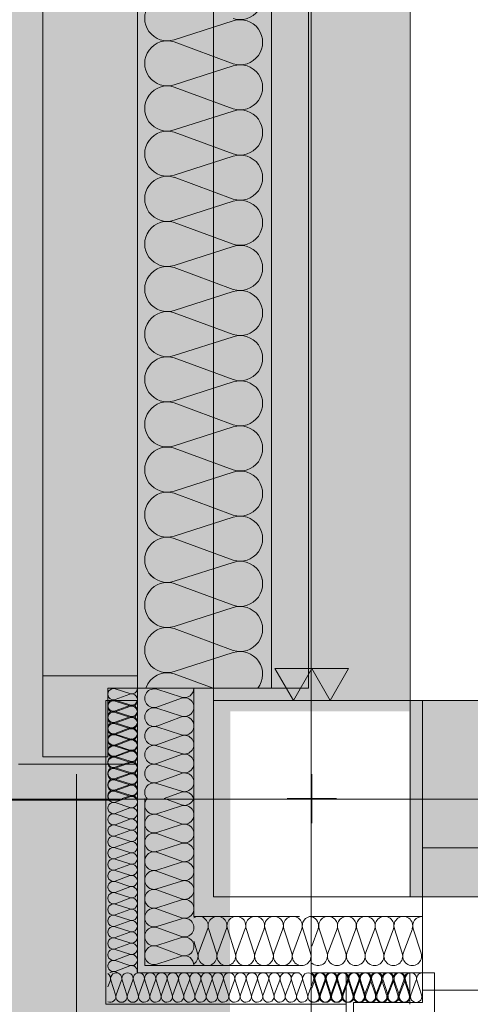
# Model space of a CAD drawing. Extents: x -620 to 300, y 62 to 1112.
# Tile 8 of 95: x -467 to -449, y 376 to 416. Entities that reach past the tile are written whole.
import ezdxf
from ezdxf.lldxf.tags import DXFTag

# ---------------------------------------------------------------- set-up
doc = ezdxf.new("R2010")
doc.units = 0
doc.layers.get('0').update_dxf_attribs({"lineweight": 13})
for name, color, linetype, lineweight, true_color in [('30 -33 Aussenwände- 3 Aussenstützen', 7, 'Continuous', 50, 0x0000dd), ('30 -33 Aussenwände- 7 Fassade_ Elemente', 7, 'Continuous', 9, 0x00aacc), ('30 -35 Decken- 1 Konstruktion-Träger- Stahlbeton', 7, 'grob-A06G9S5M8I', 13, 0x33aa00), ('70 -72 Beschriftung- 1 Beschriftung allgemein', 7, 'Continuous', 9, 0xff6633), ('70 -72 Beschriftung- 2 Beschriftung Bauteile', 7, 'Continuous', 9, 0x9999ff), ('iwb_Layout BA_Markierung', 7, 'Continuous', 9, 0xbadcdc), ('iwb_Schraffur_Unterzug', 7, 'Continuous', 5, 0xffffcc)]:
    doc.layers.add(name, color=color, linetype=linetype, lineweight=lineweight, true_color=true_color)
doc.layers.add('60- 61 allgemeine Ausstattung- 4 Terrassen', color=7, linetype='Continuous', lineweight=9)
doc.layers.add('70 -71 Achsen- 1 Gebäudeachsen', color=7, linetype='STRICHPUNKT2-A06G9S5N8I', lineweight=18)
tags = doc.linetypes.add('grob-A06G9S5M8I', pattern=[14, 3, -8, 3]).pattern_tags.tags
tags[8:9] = [DXFTag(74, 4), DXFTag(75, 0), DXFTag(340, '0'), DXFTag(46, 0.0), DXFTag(50, 0.0), DXFTag(44, 0.0), DXFTag(45, 0.0)]
tags[6:7] = [DXFTag(74, 4), DXFTag(75, 0), DXFTag(340, '0'), DXFTag(46, 0.0), DXFTag(50, 0.0), DXFTag(44, 0.0), DXFTag(45, 0.0)]
tags[4:5] = [DXFTag(74, 4), DXFTag(75, 0), DXFTag(340, '0'), DXFTag(46, 0.0), DXFTag(50, 0.0), DXFTag(44, 0.0), DXFTag(45, 0.0)]
tags = doc.linetypes.add('STRICHPUNKT2-A06G9S5N8I', pattern=[12.7, 6.35, -3.175, 0, -3.175]).pattern_tags.tags
tags[10:11] = [DXFTag(74, 4), DXFTag(75, 0), DXFTag(340, '0'), DXFTag(46, 0.0), DXFTag(50, 0.0), DXFTag(44, 0.0), DXFTag(45, 0.0)]
tags[8:9] = [DXFTag(74, 4), DXFTag(75, 0), DXFTag(340, '0'), DXFTag(46, 0.0), DXFTag(50, 0.0), DXFTag(44, 0.0), DXFTag(45, 0.0)]
tags[6:7] = [DXFTag(74, 4), DXFTag(75, 0), DXFTag(340, '0'), DXFTag(46, 0.0), DXFTag(50, 0.0), DXFTag(44, 0.0), DXFTag(45, 0.0)]
tags[4:5] = [DXFTag(74, 4), DXFTag(75, 0), DXFTag(340, '0'), DXFTag(46, 0.0), DXFTag(50, 0.0), DXFTag(44, 0.0), DXFTag(45, 0.0)]

# ---------------------------------------------------------------- blocks, each defined once
blk = doc.blocks.new('Polygon-A06G9S5E8I')
at = {"color": 0, "linetype": 'ByBlock', "lineweight": -2, "ltscale": 0.13}
blk.add_solid([(-458.92, 86.609), (-538.631, 86.396), (-458.753, 1083.814), (-538.631, 1083.814)], dxfattribs=at)
blk = doc.blocks.new('Referenz-A06G9S5P8I')
at = {"layer": '30 -33 Aussenwände- 3 Aussenstützen', "color": 0, "linetype": 'Continuous', "lineweight": -2, "ltscale": 0.13}
for p, q in [((-459.549, 388.474), (-459.549, 380.474)), ((-451.549, 388.474), (-459.549, 388.474)), ((-451.549, 380.474), (-451.549, 388.474)), ((-459.549, 380.474), (-451.549, 380.474))]:
    blk.add_line(p, q, dxfattribs=at)
at = {"layer": '30 -33 Aussenwände- 3 Aussenstützen', "color": 0, "lineweight": -2}
for p, q in [((-455.549, 385.474), (-455.549, 383.474)), ((-456.549, 384.474), (-454.549, 384.474))]:
    blk.add_line(p, q, dxfattribs=at)
at = {"layer": '30 -33 Aussenwände- 7 Fassade_ Elemente', "color": 0, "linetype": 'Continuous', "lineweight": -2, "ltscale": 0.13}
for p, q in [((-462.649, 384.474), (-462.649, 549.474)), ((-457.189, 544.974), (-457.189, 388.974)), ((-455.689, 388.974), (-455.689, 544.974)), ((-466.489, 389.474), (-466.489, 544.474)), ((-462.649, 544.474), (-462.649, 389.474)), ((-461.149, 415.39), (-458.749, 416.161)), ((-458.749, 414.413), (-461.149, 415.3)), ((-461.149, 413.552), (-458.749, 414.323)), ((-458.749, 412.574), (-461.149, 413.462)), ((-461.149, 411.713), (-458.749, 412.484)), ((-458.749, 410.736), (-461.149, 411.623)), ((-461.149, 409.875), (-458.749, 410.646)), ((-458.749, 408.897), (-461.149, 409.785)), ((-461.149, 408.036), (-458.749, 408.807)), ((-458.749, 407.059), (-461.149, 407.946)), ((-461.149, 406.197), (-458.749, 406.969)), ((-458.749, 405.22), (-461.149, 406.107)), ((-461.149, 404.359), (-458.749, 405.13)), ((-458.749, 403.382), (-461.149, 404.269)), ((-461.149, 402.52), (-458.749, 403.292)), ((-458.749, 401.543), (-461.149, 402.43)), ((-461.149, 400.682), (-458.749, 401.453)), ((-458.749, 399.705), (-461.149, 400.592)), ((-461.149, 398.843), (-458.749, 399.615)), ((-458.749, 397.866), (-461.149, 398.753)), ((-461.149, 397.005), (-458.749, 397.776)), ((-458.749, 396.028), (-461.149, 396.915)), ((-461.149, 395.166), (-458.749, 395.938)), ((-458.749, 394.189), (-461.149, 395.076)), ((-461.149, 393.328), (-458.749, 394.099)), ((-458.749, 392.351), (-461.149, 393.238)), ((-461.149, 391.489), (-458.749, 392.261)), ((-458.749, 390.512), (-461.149, 391.399)), ((-461.149, 389.651), (-458.749, 390.422)), ((-461.149, 389.561), (-459.563, 388.974)), ((-466.489, 386.174), (-466.489, 389.474)), ((-462.649, 389.474), (-466.489, 389.474)), ((-462.649, 389.474), (-462.649, 388.974)), ((-463.849, 388.974), (-463.849, 386.174)), ((-462.649, 388.974), (-463.849, 388.974)), ((-462.949, 388.752), (-463.55, 388.945)), ((-463.549, 388.508), (-462.949, 388.73)), ((-462.649, 385.874), (-462.649, 388.974)), ((-462.649, 388.974), (-460.349, 388.974)), ((-462.649, 384.474), (-462.649, 388.974)), ((-462.649, 388.974), (-455.689, 388.974)), ((-460.849, 388.605), (-461.849, 388.926)), ((-457.189, 388.974), (-460.349, 388.974)), ((-460.349, 388.974), (-460.349, 384.474)), ((-463.929, 376.094), (-463.929, 388.474)), ((-463.929, 388.474), (-462.649, 388.474)), ((-463.929, 388.474), (-462.649, 388.474)), ((-462.949, 388.293), (-463.549, 388.485)), ((-462.949, 388.252), (-463.549, 388.445)), ((-461.849, 388.197), (-460.849, 388.567)), ((-451.049, 377.374), (-451.049, 388.474)), ((-451.049, 388.474), (-448.649, 388.474)), ((-451.049, 388.474), (-295.049, 388.474)), ((-451.049, 382.474), (-451.049, 388.474)), ((-463.549, 388.048), (-462.949, 388.27)), ((-463.549, 388.008), (-462.949, 388.23)), ((-462.949, 387.833), (-463.549, 388.025)), ((-462.949, 387.793), (-463.549, 387.986)), ((-460.849, 387.838), (-461.849, 388.16)), ((-463.549, 387.588), (-462.949, 387.811)), ((-463.549, 387.548), (-462.949, 387.77)), ((-462.949, 387.333), (-463.549, 387.526)), ((-462.948, 387.373), (-463.548, 387.566)), ((-461.849, 387.431), (-460.849, 387.801)), ((-463.549, 387.089), (-462.949, 387.311)), ((-463.548, 387.129), (-462.948, 387.351)), ((-462.948, 386.914), (-463.548, 387.106)), ((-460.849, 387.072), (-461.849, 387.394)), ((-462.949, 386.873), (-463.549, 387.066)), ((-463.549, 386.629), (-462.949, 386.851)), ((-463.548, 386.669), (-462.948, 386.891)), ((-461.849, 386.665), (-460.849, 387.035)), ((-462.949, 386.414), (-463.549, 386.607)), ((-463.549, 386.17), (-462.949, 386.391)), ((-462.948, 386.454), (-463.548, 386.647)), ((-463.547, 386.209), (-462.948, 386.432)), ((-460.849, 386.306), (-461.849, 386.628)), ((-463.849, 386.174), (-466.489, 386.174)), ((-462.949, 385.954), (-463.549, 386.147)), ((-463.549, 385.71), (-462.949, 385.932)), ((-462.947, 385.995), (-463.547, 386.187)), ((-463.547, 385.75), (-462.947, 385.972)), ((-461.849, 385.899), (-460.849, 386.269)), ((-467.489, 385.874), (-462.649, 385.874)), ((-462.949, 385.495), (-463.549, 385.687)), ((-462.947, 385.535), (-463.547, 385.727)), ((-463.547, 385.29), (-462.947, 385.512)), ((-460.849, 385.54), (-461.849, 385.862)), ((-461.849, 385.133), (-460.849, 385.503)), ((-463.549, 385.25), (-462.949, 385.472)), ((-462.949, 385.035), (-463.549, 385.228)), ((-462.947, 385.075), (-463.547, 385.268)), ((-460.849, 384.774), (-461.849, 385.096)), ((-455.549, 385.474), (-455.549, 383.474)), ((-463.549, 384.791), (-462.949, 385.012)), ((-462.949, 384.575), (-463.549, 384.768)), ((-463.546, 384.83), (-462.947, 385.053)), ((-462.946, 384.616), (-463.546, 384.808)), ((-460.849, 384.737), (-461.56, 384.474)), ((-463.549, 384.331), (-462.949, 384.553)), ((-462.949, 384.116), (-463.549, 384.309)), ((-462.946, 384.593), (-463.268, 384.474)), ((-462.649, 377.379), (-462.649, 384.474)), ((-462.349, 377.679), (-462.349, 384.474)), ((-460.849, 384.217), (-461.545, 384.474)), ((-460.349, 379.677), (-460.349, 384.474)), ((-456.549, 384.474), (-454.549, 384.474)), ((-463.549, 383.871), (-462.949, 384.093)), ((-460.849, 384.179), (-461.849, 383.858)), ((-462.949, 383.656), (-463.549, 383.849)), ((-463.549, 383.412), (-462.949, 383.634)), ((-461.849, 383.821), (-460.849, 383.451)), ((-462.949, 383.196), (-463.549, 383.389)), ((-463.549, 382.952), (-462.949, 383.174)), ((-460.849, 383.413), (-461.849, 383.092)), ((-462.949, 382.737), (-463.549, 382.93)), ((-463.549, 382.493), (-462.949, 382.714)), ((-461.849, 383.055), (-460.849, 382.685)), ((-462.949, 382.277), (-463.549, 382.47)), ((-460.849, 382.647), (-461.849, 382.326)), ((-461.849, 382.288), (-460.849, 381.919)), ((-448.649, 382.474), (-451.049, 382.474)), ((-451.049, 382.474), (-451.049, 376.674)), ((-463.549, 382.033), (-462.949, 382.255)), ((-462.949, 381.818), (-463.549, 382.01)), ((-460.849, 381.881), (-461.849, 381.56)), ((-463.549, 381.573), (-462.949, 381.795)), ((-462.949, 381.358), (-463.549, 381.551)), ((-461.849, 381.522), (-460.849, 381.153)), ((-463.549, 381.114), (-462.949, 381.335)), ((-462.949, 380.898), (-463.549, 381.091)), ((-460.849, 381.115), (-461.849, 380.794)), ((-463.549, 380.654), (-462.949, 380.876)), ((-461.849, 380.756), (-460.849, 380.387)), ((-462.949, 380.439), (-463.549, 380.631)), ((-463.549, 380.194), (-462.949, 380.416)), ((-460.849, 380.349), (-461.849, 380.028)), ((-462.949, 379.979), (-463.549, 380.172)), ((-463.549, 379.735), (-462.949, 379.957)), ((-461.849, 379.99), (-460.849, 379.621)), ((-462.949, 379.519), (-463.549, 379.712)), ((-463.549, 379.275), (-462.949, 379.497)), ((-460.849, 379.583), (-461.849, 379.262)), ((-456.049, 379.674), (-460.349, 379.677)), ((-451.049, 379.674), (-455.549, 379.674)), ((-451.049, 377.374), (-451.049, 379.674)), ((-462.949, 379.06), (-463.549, 379.253)), ((-461.849, 379.224), (-460.849, 378.855)), ((-460.157, 378.177), (-459.786, 379.177)), ((-459.749, 379.177), (-459.428, 378.177)), ((-459.391, 378.177), (-459.02, 379.176)), ((-458.983, 379.176), (-458.662, 378.176)), ((-458.625, 378.176), (-458.254, 379.176)), ((-458.217, 379.176), (-457.896, 378.176)), ((-457.859, 378.176), (-457.488, 379.175)), ((-457.451, 379.175), (-457.13, 378.175)), ((-457.092, 378.175), (-456.722, 379.175)), ((-456.685, 379.175), (-456.364, 378.174)), ((-456.326, 378.174), (-455.956, 379.174)), ((-455.918, 379.174), (-455.598, 378.174)), ((-455.287, 379.174), (-455.549, 378.464)), ((-455.249, 379.174), (-454.928, 378.174)), ((-454.89, 378.174), (-454.521, 379.174)), ((-454.483, 379.174), (-454.162, 378.174)), ((-454.124, 378.174), (-453.755, 379.174)), ((-453.717, 379.174), (-453.396, 378.174)), ((-453.358, 378.174), (-452.988, 379.174)), ((-452.951, 379.174), (-452.63, 378.174)), ((-452.592, 378.174), (-452.222, 379.174)), ((-452.185, 379.174), (-451.864, 378.174)), ((-451.826, 378.174), (-451.456, 379.174)), ((-451.419, 379.174), (-451.097, 378.174)), ((-463.549, 378.815), (-462.949, 379.037)), ((-462.949, 378.6), (-463.549, 378.793)), ((-460.849, 378.817), (-461.849, 378.496)), ((-460.35, 378.664), (-460.194, 378.177)), ((-463.549, 378.356), (-462.949, 378.578)), ((-462.949, 378.14), (-463.549, 378.333)), ((-461.849, 378.458), (-460.849, 378.089)), ((-463.549, 377.896), (-462.949, 378.118)), ((-462.949, 377.681), (-463.549, 377.874)), ((-460.849, 378.051), (-461.849, 377.73)), ((-463.549, 377.437), (-462.949, 377.658)), ((-456.051, 377.674), (-462.349, 377.679)), ((-463.747, 377.077), (-463.849, 376.802)), ((-463.725, 377.077), (-463.532, 376.477)), ((-463.425, 377.374), (-463.549, 377.414)), ((-463.509, 376.477), (-463.288, 377.077)), ((-463.265, 377.077), (-463.072, 376.477)), ((-463.05, 376.477), (-462.828, 377.077)), ((-462.805, 377.077), (-462.613, 376.477)), ((-456.051, 377.374), (-462.649, 377.379)), ((-462.59, 376.477), (-462.368, 377.077)), ((-462.346, 377.077), (-462.153, 376.477)), ((-462.131, 376.477), (-461.909, 377.077)), ((-461.886, 377.077), (-461.693, 376.477)), ((-461.671, 376.477), (-461.449, 377.077)), ((-461.427, 377.077), (-461.234, 376.477)), ((-461.211, 376.477), (-460.989, 377.077)), ((-460.967, 377.077), (-460.774, 376.477)), ((-460.752, 376.477), (-460.53, 377.077)), ((-460.507, 377.077), (-460.314, 376.477)), ((-460.292, 376.477), (-460.07, 377.077)), ((-460.048, 377.077), (-459.855, 376.477)), ((-459.832, 376.477), (-459.611, 377.077)), ((-459.588, 377.077), (-459.395, 376.477)), ((-459.373, 376.477), (-459.151, 377.077)), ((-459.128, 377.077), (-458.936, 376.477)), ((-458.913, 376.477), (-458.691, 377.077)), ((-458.669, 377.077), (-458.476, 376.477)), ((-458.453, 376.477), (-458.232, 377.077)), ((-458.209, 377.077), (-458.016, 376.477)), ((-457.994, 376.477), (-457.772, 377.077)), ((-457.75, 377.077), (-457.557, 376.477)), ((-457.534, 376.477), (-457.312, 377.077)), ((-457.29, 377.077), (-457.097, 376.477)), ((-457.075, 376.477), (-456.853, 377.077)), ((-456.83, 377.077), (-456.637, 376.477)), ((-456.615, 376.477), (-456.393, 377.077)), ((-456.371, 377.077), (-456.178, 376.477)), ((-456.155, 376.477), (-455.934, 377.077)), ((-455.911, 377.077), (-455.718, 376.477)), ((-455.696, 376.477), (-455.474, 377.077)), ((-455.43, 377.077), (-455.55, 376.755)), ((-455.549, 377.374), (-451.049, 377.374)), ((-455.451, 377.077), (-455.259, 376.477)), ((-455.408, 377.077), (-455.215, 376.477)), ((-455.236, 376.477), (-455.014, 377.077)), ((-455.193, 376.477), (-454.971, 377.077)), ((-454.992, 377.077), (-454.799, 376.477)), ((-454.948, 377.077), (-454.756, 376.477)), ((-454.776, 376.477), (-454.555, 377.077)), ((-454.733, 376.477), (-454.511, 377.077)), ((-454.532, 377.077), (-454.339, 376.477)), ((-454.489, 377.076), (-454.296, 376.476)), ((-454.317, 376.477), (-454.095, 377.077)), ((-454.274, 376.476), (-454.051, 377.076)), ((-454.149, 372.534), (-454.149, 377.374)), ((-454.149, 377.374), (-451.049, 377.374)), ((-454.072, 377.077), (-453.88, 376.477)), ((-454.029, 377.076), (-453.837, 376.476)), ((-453.857, 376.477), (-453.635, 377.077)), ((-453.814, 376.476), (-453.592, 377.076)), ((-453.613, 377.077), (-453.42, 376.477)), ((-453.569, 377.076), (-453.377, 376.476)), ((-453.398, 376.477), (-453.176, 377.077)), ((-453.354, 376.476), (-453.132, 377.075)), ((-453.153, 377.077), (-452.96, 376.477)), ((-453.11, 377.075), (-452.917, 376.475)), ((-452.938, 376.477), (-452.716, 377.077)), ((-452.895, 376.475), (-452.673, 377.075)), ((-452.694, 377.077), (-452.501, 376.477)), ((-452.65, 377.075), (-452.458, 376.475)), ((-452.478, 376.477), (-452.256, 377.077)), ((-452.435, 376.475), (-452.213, 377.075)), ((-452.234, 377.077), (-452.041, 376.477)), ((-452.19, 377.075), (-451.998, 376.475)), ((-452.019, 376.477), (-451.797, 377.077)), ((-451.976, 376.475), (-451.753, 377.074)), ((-451.774, 377.077), (-451.581, 376.477)), ((-451.731, 377.074), (-451.538, 376.474)), ((-451.553, 377.377), (-451.553, 376.097)), ((-451.516, 376.474), (-451.294, 377.074)), ((-451.271, 377.074), (-451.079, 376.474)), ((-451.049, 377.374), (-451.049, 376.174)), ((-450.549, 377.374), (-451.049, 377.374)), ((-450.549, 373.534), (-450.549, 377.374)), ((-451.049, 376.674), (-447.749, 376.674)), ((-454.149, 376.094), (-463.929, 376.094)), ((-451.049, 376.174), (-453.849, 376.174)), ((-453.849, 376.174), (-453.849, 373.534))]:
    blk.add_line(p, q, dxfattribs=at)
for centre, major_axis, end_param in [((-458.467, 417.126), (-0.282, -0.874), 3.765224), ((-461.431, 416.264), (0.282, 0.874), 3.764652), ((-458.467, 415.287), (-0.282, -0.874), 3.765224), ((-461.431, 414.426), (0.282, 0.874), 3.764652), ((-458.467, 413.449), (-0.282, -0.874), 3.765224), ((-461.431, 412.587), (0.282, 0.874), 3.764652), ((-458.467, 411.61), (-0.282, -0.874), 3.765224), ((-461.431, 410.749), (0.282, 0.874), 3.764652), ((-458.467, 409.772), (-0.282, -0.874), 3.765224), ((-461.431, 408.91), (0.282, 0.874), 3.764652), ((-458.467, 407.933), (-0.282, -0.874), 3.765224), ((-461.431, 407.072), (0.282, 0.874), 3.764652), ((-458.467, 406.095), (-0.282, -0.874), 3.765224), ((-461.431, 405.233), (0.282, 0.874), 3.764652), ((-458.467, 404.256), (-0.282, -0.874), 3.765224), ((-461.431, 403.395), (0.282, 0.874), 3.764652), ((-458.467, 402.417), (-0.282, -0.874), 3.765224), ((-461.431, 401.556), (0.282, 0.874), 3.764652), ((-458.467, 400.579), (-0.282, -0.874), 3.765224), ((-461.431, 399.718), (0.282, 0.874), 3.764652), ((-458.467, 398.74), (-0.282, -0.874), 3.765224), ((-461.431, 397.879), (0.282, 0.874), 3.764652), ((-458.467, 396.902), (-0.282, -0.874), 3.765224), ((-461.431, 396.041), (0.282, 0.874), 3.764652), ((-458.467, 395.063), (-0.282, -0.874), 3.765224), ((-461.431, 394.202), (0.282, 0.874), 3.764652), ((-461.431, 394.202), (0.282, 0.874), 1.254884), ((-461.431, 394.202), (-0.744, 0.539), 1.254884), ((-458.467, 393.225), (-0.282, -0.874), 3.765224), ((-458.467, 393.225), (0.744, 0.539), 1.255075), ((-461.431, 394.202), (-0.744, -0.539), 1.254884), ((-458.467, 393.225), (0.744, -0.539), 1.255075), ((-461.431, 392.364), (0.282, 0.874), 3.764652), ((-461.431, 392.364), (0.282, 0.874), 1.254884), ((-461.431, 392.364), (-0.744, 0.539), 1.254884), ((-458.467, 393.225), (-0.282, -0.874), 1.255075), ((-458.467, 391.386), (0.744, 0.539), 1.255075), ((-458.467, 391.386), (-0.282, -0.874), 3.765224), ((-458.467, 391.386), (0.744, -0.539), 1.255075), ((-461.431, 392.364), (-0.744, -0.539), 1.254884), ((-461.431, 390.525), (0.282, 0.874), 1.254884), ((-461.431, 390.525), (-0.744, 0.539), 1.254884), ((-458.467, 391.386), (-0.282, -0.874), 1.255075), ((-458.467, 389.548), (0.717, -0.574), 2.557098), ((-461.431, 390.525), (-0.744, -0.539), 1.254884), ((-461.431, 388.686), (0.282, 0.874), 1.563745), ((-463.62, 388.726), (0.07, 0.219), 3.765224), ((-462.879, 388.971), (-0.07, -0.219), 1.896254), ((-462.879, 388.511), (-0.07, -0.219), 3.764652), ((-461.967, 388.562), (0.117, 0.364), 3.765224), ((-460.732, 388.969), (-0.117, -0.364), 1.896254), ((-463.619, 388.266), (0.07, 0.219), 3.765224), ((-463.62, 388.227), (0.07, 0.219), 3.765224), ((-462.879, 388.471), (-0.07, -0.219), 1.896254), ((-462.878, 388.052), (-0.07, -0.219), 3.764652), ((-460.732, 388.203), (-0.117, -0.364), 3.764652), ((-463.62, 387.767), (0.07, 0.219), 3.765224), ((-463.619, 387.807), (0.07, 0.219), 3.765224), ((-462.879, 388.011), (-0.07, -0.219), 3.764652), ((-461.967, 387.796), (0.117, 0.364), 3.765224), ((-463.62, 387.307), (0.07, 0.219), 3.765224), ((-463.619, 387.347), (0.07, 0.219), 3.765224), ((-462.878, 387.592), (-0.07, -0.219), 3.764652), ((-462.879, 387.552), (-0.07, -0.219), 3.764652), ((-460.732, 387.437), (-0.117, -0.364), 3.764652), ((-463.62, 386.848), (0.07, 0.219), 3.765224), ((-463.618, 386.888), (0.07, 0.219), 3.765224), ((-462.879, 387.092), (-0.07, -0.219), 3.764652), ((-462.878, 387.132), (-0.07, -0.219), 3.764652), ((-461.967, 387.03), (0.117, 0.364), 3.765224), ((-460.732, 386.671), (-0.117, -0.364), 3.764652), ((-460.732, 386.671), (0.31, 0.225), 1.254884), ((-462.879, 386.632), (-0.07, -0.219), 3.764652), ((-462.877, 386.673), (-0.07, -0.219), 3.764652), ((-460.732, 386.671), (0.31, -0.225), 1.254884), ((-463.62, 386.388), (0.07, 0.219), 3.765224), ((-463.618, 386.428), (0.07, 0.219), 3.765224), ((-462.879, 386.173), (-0.07, -0.219), 3.764652), ((-462.877, 386.213), (-0.07, -0.219), 3.764652), ((-461.967, 386.263), (0.117, 0.364), 3.765224), ((-461.967, 386.263), (-0.31, 0.225), 1.255075), ((-461.967, 386.263), (0.117, 0.364), 1.255075), ((-460.732, 386.671), (-0.117, -0.364), 1.254884), ((-460.732, 385.905), (-0.117, -0.364), 3.764652), ((-460.732, 385.905), (0.31, 0.225), 1.254884), ((-463.62, 385.928), (0.07, 0.219), 3.765224), ((-463.618, 385.968), (0.07, 0.219), 3.765224), ((-462.879, 385.713), (-0.07, -0.219), 3.764652), ((-462.877, 385.754), (-0.07, -0.219), 3.764652), ((-462.877, 385.754), (0.186, 0.135), 1.254884), ((-462.877, 385.754), (0.186, -0.135), 1.254884), ((-461.967, 385.497), (0.117, 0.364), 3.765224), ((-461.967, 386.263), (-0.31, -0.225), 1.255075), ((-461.967, 385.497), (0.117, 0.364), 1.255075), ((-460.732, 385.905), (0.31, -0.225), 1.254884), ((-463.62, 385.469), (0.07, 0.219), 3.765224), ((-463.617, 385.509), (0.07, 0.219), 3.765224), ((-463.617, 385.509), (-0.186, 0.135), 1.255075), ((-463.617, 385.509), (0.07, 0.219), 1.255075), ((-462.879, 385.254), (-0.07, -0.219), 3.764652), ((-462.877, 385.754), (-0.07, -0.219), 1.254884), ((-462.876, 385.294), (-0.07, -0.219), 3.764652), ((-462.876, 385.294), (0.186, 0.135), 1.254884), ((-461.967, 385.497), (-0.31, 0.225), 1.255075), ((-460.732, 385.905), (-0.117, -0.364), 1.254884), ((-460.732, 385.139), (0.31, 0.225), 1.254884), ((-463.62, 385.009), (0.07, 0.219), 3.765224), ((-463.617, 385.049), (0.07, 0.219), 3.765224), ((-463.617, 385.049), (-0.186, 0.135), 1.255075), ((-463.617, 385.509), (-0.186, -0.135), 1.255075), ((-463.617, 385.049), (0.07, 0.219), 1.255075), ((-462.876, 385.294), (-0.07, -0.219), 1.254884), ((-462.876, 384.834), (0.186, 0.135), 1.254884), ((-462.876, 385.294), (0.186, -0.135), 1.254884), ((-461.967, 384.731), (0.117, 0.364), 2.619647), ((-461.967, 385.497), (-0.31, -0.225), 1.255075), ((-460.732, 385.139), (0.31, -0.225), 1.254884), ((-463.62, 384.55), (0.07, 0.219), 3.765224), ((-463.617, 384.589), (0.07, 0.219), 2.411197), ((-463.617, 385.049), (-0.186, -0.135), 1.255075), ((-462.879, 384.794), (-0.07, -0.219), 3.764652), ((-462.876, 384.834), (-0.07, -0.219), 1.254884), ((-462.876, 384.834), (0.186, -0.135), 1.254884), ((-460.732, 385.139), (-0.117, -0.364), 1.254884), ((-460.732, 384.373), (0.369, 0.102), 1.613483), ((-463.62, 384.09), (0.07, 0.219), 3.765224), ((-462.879, 384.334), (-0.07, -0.219), 3.764652), ((-462.876, 384.375), (0.207, 0.1), 1.434048), ((-461.967, 384.222), (-0.288, 0.252), 2.600578), ((-460.732, 384.581), (-0.117, -0.364), 1.598679), ((-463.62, 383.63), (0.07, 0.219), 3.765224), ((-462.879, 383.875), (-0.07, -0.219), 3.764652), ((-460.732, 383.815), (0.31, 0.225), 1.254884), ((-460.732, 383.815), (0.31, -0.225), 1.254884), ((-462.879, 383.415), (-0.07, -0.219), 3.764652), ((-461.967, 383.456), (0.117, 0.364), 3.765224), ((-461.967, 383.456), (-0.31, 0.225), 1.255075), ((-461.967, 383.456), (0.117, 0.364), 1.255075), ((-460.732, 383.815), (-0.117, -0.364), 1.254884), ((-463.62, 383.171), (0.07, 0.219), 3.765224), ((-462.879, 382.955), (-0.07, -0.219), 3.764652), ((-461.967, 382.69), (0.117, 0.364), 3.765224), ((-461.967, 383.456), (-0.31, -0.225), 1.255075), ((-461.967, 382.69), (0.117, 0.364), 1.255075), ((-460.732, 383.049), (-0.117, -0.364), 3.764652), ((-460.732, 383.049), (0.31, 0.225), 1.254884), ((-460.732, 383.049), (0.31, -0.225), 1.254884), ((-463.62, 382.711), (0.07, 0.219), 3.765224), ((-462.879, 382.496), (-0.07, -0.219), 3.764652), ((-461.967, 382.69), (-0.31, 0.225), 1.255075), ((-460.732, 383.049), (-0.117, -0.364), 1.254884), ((-460.732, 382.283), (-0.117, -0.364), 3.764652), ((-460.732, 382.283), (0.31, 0.225), 1.254884), ((-463.62, 382.251), (0.07, 0.219), 3.765224), ((-462.879, 382.036), (-0.07, -0.219), 3.764652), ((-461.967, 381.924), (0.117, 0.364), 3.765224), ((-461.967, 382.69), (-0.31, -0.225), 1.255075), ((-460.732, 382.283), (0.31, -0.225), 1.254884), ((-463.62, 381.792), (0.07, 0.219), 3.765224), ((-460.732, 382.283), (-0.117, -0.364), 1.254884), ((-460.732, 381.517), (-0.117, -0.364), 3.764652), ((-463.62, 381.332), (0.07, 0.219), 3.765224), ((-462.879, 381.576), (-0.07, -0.219), 3.764652), ((-461.967, 381.158), (0.117, 0.364), 3.765224), ((-463.62, 380.873), (0.07, 0.219), 3.765224), ((-462.879, 381.117), (-0.07, -0.219), 3.764652), ((-460.732, 380.751), (-0.117, -0.364), 3.764652), ((-462.879, 380.657), (-0.07, -0.219), 3.764652), ((-461.967, 380.392), (0.117, 0.364), 3.765224), ((-463.62, 380.413), (0.07, 0.219), 3.765224), ((-462.879, 380.198), (-0.07, -0.219), 3.764652), ((-460.732, 379.985), (-0.117, -0.364), 3.764652), ((-463.62, 379.953), (0.07, 0.219), 3.765224), ((-462.879, 379.738), (-0.07, -0.219), 3.764652), ((-461.967, 379.626), (0.117, 0.364), 3.765224), ((-463.62, 379.494), (0.07, 0.219), 3.765224), ((-462.879, 379.278), (-0.07, -0.219), 3.764652), ((-460.732, 379.219), (-0.117, -0.364), 3.764652), ((-460.15, 379.295), (0.364, -0.118), 2.429518), ((-459.384, 379.294), (-0.224, 0.31), 1.254884), ((-459.384, 379.294), (0.225, 0.31), 1.254884), ((-459.384, 379.294), (0.364, -0.118), 1.254884), ((-458.618, 379.293), (0.364, -0.118), 3.764652), ((-458.618, 379.293), (-0.224, 0.31), 1.254884), ((-458.618, 379.293), (0.225, 0.31), 1.254884), ((-458.618, 379.293), (0.364, -0.118), 1.254884), ((-457.852, 379.293), (0.364, -0.118), 3.764652), ((-457.852, 379.293), (-0.224, 0.31), 1.254884), ((-457.852, 379.293), (0.225, 0.31), 1.254884), ((-457.852, 379.293), (0.364, -0.118), 1.254884), ((-457.086, 379.292), (0.364, -0.118), 3.764652), ((-456.32, 379.292), (0.364, -0.118), 3.764652), ((-455.554, 379.291), (0.006, 0.383), 1.896254), ((-455.651, 379.291), (0.364, -0.117), 1.613483), ((-454.885, 379.291), (-0.225, 0.31), 1.254884), ((-454.885, 379.291), (0.225, 0.31), 1.254884), ((-454.885, 379.291), (0.364, -0.117), 1.254884), ((-454.119, 379.291), (0.364, -0.117), 3.764652), ((-454.119, 379.291), (-0.225, 0.31), 1.254884), ((-454.119, 379.291), (0.225, 0.31), 1.254884), ((-454.119, 379.291), (0.364, -0.117), 1.254884), ((-453.353, 379.291), (0.364, -0.117), 3.764652), ((-453.353, 379.291), (-0.225, 0.31), 1.254884), ((-453.353, 379.291), (0.225, 0.31), 1.254884), ((-453.353, 379.291), (0.364, -0.117), 1.254884), ((-452.587, 379.291), (0.364, -0.117), 3.764652), ((-451.821, 379.291), (0.364, -0.117), 3.764652), ((-451.055, 379.291), (0.005, 0.383), 1.896254), ((-463.62, 379.034), (0.07, 0.219), 3.765224), ((-462.879, 378.819), (-0.07, -0.219), 3.764652), ((-462.879, 378.819), (0.186, 0.135), 1.254884), ((-461.967, 378.86), (0.117, 0.364), 3.765224), ((-463.62, 378.574), (0.07, 0.219), 3.765224), ((-463.62, 378.574), (-0.186, 0.135), 1.255075), ((-463.62, 378.574), (0.07, 0.219), 1.255075), ((-462.879, 378.819), (-0.07, -0.219), 1.254884), ((-462.879, 378.819), (0.186, -0.135), 1.254884), ((-460.732, 378.453), (-0.117, -0.364), 3.764652), ((-463.62, 378.115), (0.07, 0.219), 3.765224), ((-463.62, 378.574), (-0.186, -0.135), 1.255075), ((-463.62, 378.115), (0.07, 0.219), 1.255075), ((-462.879, 378.359), (-0.07, -0.219), 3.764652), ((-462.879, 378.359), (0.186, 0.135), 1.254884), ((-462.879, 378.359), (0.186, -0.135), 1.254884), ((-461.967, 378.094), (0.117, 0.364), 3.765224), ((-463.62, 378.115), (-0.186, 0.135), 1.255075), ((-463.62, 378.115), (-0.186, -0.135), 1.255075), ((-463.62, 377.655), (0.07, 0.219), 1.255075), ((-462.879, 378.359), (-0.07, -0.219), 1.254884), ((-462.879, 377.899), (0.186, 0.135), 1.254884), ((-462.879, 377.899), (0.186, -0.135), 1.254884), ((-460.732, 377.687), (0.383, -0.005), 1.896254), ((-460.559, 378.06), (0.208, -0.321), 1.307885), ((-459.793, 378.06), (-0.364, 0.118), 1.255075), ((-459.793, 378.06), (0.224, -0.31), 1.255075), ((-459.026, 378.059), (-0.364, 0.118), 1.255075), ((-459.026, 378.059), (-0.364, 0.118), 3.765224), ((-459.026, 378.059), (0.224, -0.31), 1.255075), ((-458.26, 378.058), (-0.364, 0.118), 1.255075), ((-458.26, 378.058), (-0.364, 0.118), 3.765224), ((-458.26, 378.058), (0.224, -0.31), 1.255075), ((-457.494, 378.058), (-0.364, 0.118), 3.765224), ((-456.728, 378.057), (-0.364, 0.118), 3.765224), ((-455.962, 378.057), (-0.364, 0.118), 3.765224), ((-455.292, 378.057), (-0.257, -0.283), 2.619647), ((-454.526, 378.057), (-0.364, 0.117), 3.765224), ((-454.526, 378.057), (-0.364, 0.117), 1.255075), ((-454.526, 378.057), (0.225, -0.31), 1.255075), ((-453.76, 378.057), (-0.364, 0.117), 3.765224), ((-453.76, 378.057), (-0.364, 0.117), 1.255075), ((-453.76, 378.057), (0.225, -0.31), 1.255075), ((-452.994, 378.057), (-0.364, 0.117), 3.765224), ((-452.228, 378.057), (-0.364, 0.117), 3.765224), ((-451.462, 378.057), (-0.364, 0.117), 3.765224), ((-463.62, 377.655), (-0.186, 0.135), 1.255075), ((-463.62, 377.655), (-0.186, -0.135), 1.255075), ((-462.879, 377.899), (-0.07, -0.219), 1.254884), ((-462.879, 377.44), (0.22, -0.066), 2.172087), ((-459.793, 378.06), (-0.225, -0.31), 1.255075), ((-459.026, 378.059), (-0.225, -0.31), 1.255075), ((-458.26, 378.058), (-0.225, -0.31), 1.255075), ((-454.526, 378.057), (-0.225, -0.31), 1.255075), ((-453.76, 378.057), (-0.225, -0.31), 1.255075), ((-463.966, 377.148), (0.219, -0.07), 1.349822), ((-463.62, 377.195), (0.07, 0.219), 0.990893), ((-463.506, 377.148), (-0.135, 0.186), 1.254884), ((-463.506, 377.148), (0.135, 0.186), 1.254884), ((-463.506, 377.148), (0.219, -0.07), 1.254884), ((-463.047, 377.148), (0.219, -0.07), 3.764652), ((-463.047, 377.148), (-0.135, 0.186), 1.254884), ((-463.047, 377.148), (0.135, 0.186), 1.254884), ((-463.047, 377.148), (0.219, -0.07), 1.254884), ((-462.587, 377.148), (0.219, -0.07), 3.764652), ((-462.587, 377.148), (-0.135, 0.186), 1.254884), ((-462.587, 377.148), (0.135, 0.186), 1.254884), ((-462.587, 377.148), (0.219, -0.07), 1.254884), ((-462.127, 377.148), (0.219, -0.07), 3.764652), ((-461.668, 377.148), (0.219, -0.07), 3.764652), ((-461.208, 377.148), (0.219, -0.07), 3.764652), ((-460.748, 377.148), (0.219, -0.07), 3.764652), ((-460.289, 377.148), (0.219, -0.07), 3.764652), ((-459.829, 377.148), (0.219, -0.07), 3.764652), ((-459.369, 377.148), (0.219, -0.07), 3.764652), ((-458.91, 377.148), (0.219, -0.07), 3.764652), ((-458.45, 377.148), (0.219, -0.07), 3.764652), ((-457.991, 377.148), (0.219, -0.07), 3.764652), ((-457.531, 377.148), (0.219, -0.07), 3.764652), ((-457.071, 377.148), (0.219, -0.07), 3.764652), ((-456.612, 377.148), (0.219, -0.07), 3.764652), ((-456.152, 377.148), (0.219, -0.07), 3.764652), ((-455.692, 377.148), (0.219, -0.07), 3.764652), ((-455.649, 377.148), (0.219, -0.071), 1.434048), ((-455.233, 377.148), (0.219, -0.07), 3.764652), ((-455.189, 377.147), (-0.135, 0.186), 1.254884), ((-455.189, 377.147), (0.135, 0.186), 1.254884), ((-455.189, 377.147), (0.219, -0.071), 1.254884), ((-454.773, 377.148), (0.219, -0.07), 3.764652), ((-454.73, 377.147), (0.219, -0.071), 3.764652), ((-454.73, 377.147), (-0.135, 0.186), 1.254884), ((-454.73, 377.147), (0.135, 0.186), 1.254884), ((-454.73, 377.147), (0.219, -0.071), 1.254884), ((-454.314, 377.148), (0.219, -0.07), 3.764652), ((-454.27, 377.147), (0.219, -0.071), 3.764652), ((-454.27, 377.147), (-0.135, 0.186), 1.254884), ((-454.27, 377.147), (0.135, 0.186), 1.254884), ((-454.27, 377.147), (0.219, -0.071), 1.254884), ((-453.854, 377.148), (0.219, -0.07), 3.764652), ((-453.81, 377.146), (0.219, -0.071), 3.764652), ((-453.394, 377.148), (0.219, -0.07), 3.764652), ((-453.351, 377.146), (0.219, -0.071), 3.764652), ((-452.935, 377.148), (0.219, -0.07), 3.764652), ((-452.891, 377.146), (0.219, -0.071), 3.764652), ((-452.475, 377.148), (0.219, -0.07), 3.764652), ((-452.431, 377.145), (0.219, -0.071), 3.764652), ((-452.015, 377.148), (0.219, -0.07), 3.764652), ((-451.972, 377.145), (0.219, -0.071), 3.764652), ((-451.556, 377.148), (0.003, 0.23), 1.896254), ((-451.512, 377.145), (0.219, -0.071), 3.764652), ((-451.052, 377.144), (0.003, 0.23), 1.896254), ((-463.75, 376.407), (-0.099, -0.207), 2.32715), ((-463.291, 376.407), (-0.219, 0.07), 1.255075), ((-463.291, 376.407), (-0.219, 0.07), 3.765224), ((-463.291, 376.407), (0.135, -0.186), 1.255075), ((-462.831, 376.407), (-0.219, 0.07), 3.765224), ((-462.831, 376.407), (-0.219, 0.07), 1.255075), ((-462.831, 376.407), (0.135, -0.186), 1.255075), ((-462.372, 376.407), (-0.219, 0.07), 3.765224), ((-461.912, 376.407), (-0.219, 0.07), 3.765224), ((-461.452, 376.407), (-0.219, 0.07), 3.765224), ((-460.993, 376.407), (-0.219, 0.07), 3.765224), ((-460.533, 376.407), (-0.219, 0.07), 3.765224), ((-460.073, 376.407), (-0.219, 0.07), 3.765224), ((-459.614, 376.407), (-0.219, 0.07), 3.765224), ((-459.154, 376.407), (-0.219, 0.07), 3.765224), ((-458.695, 376.407), (-0.219, 0.07), 3.765224), ((-458.235, 376.407), (-0.219, 0.07), 3.765224), ((-457.775, 376.407), (-0.219, 0.07), 3.765224), ((-457.316, 376.407), (-0.219, 0.07), 3.765224), ((-456.856, 376.407), (-0.219, 0.07), 3.765224), ((-456.396, 376.407), (-0.219, 0.07), 3.765224), ((-455.937, 376.407), (-0.219, 0.07), 3.765224), ((-455.477, 376.407), (-0.219, 0.07), 3.765224), ((-455.434, 376.407), (-0.116, -0.198), 2.411197), ((-455.017, 376.407), (-0.219, 0.07), 3.765224), ((-454.974, 376.406), (-0.219, 0.071), 3.765224), ((-454.974, 376.406), (-0.219, 0.071), 1.255075), ((-454.974, 376.406), (0.135, -0.186), 1.255075), ((-454.558, 376.407), (-0.219, 0.07), 3.765224), ((-454.515, 376.406), (-0.219, 0.071), 1.255075), ((-454.515, 376.406), (-0.219, 0.071), 3.765224), ((-454.515, 376.406), (0.135, -0.186), 1.255075), ((-454.098, 376.407), (-0.219, 0.07), 3.765224), ((-454.055, 376.406), (-0.219, 0.071), 3.765224), ((-453.639, 376.407), (-0.219, 0.07), 3.765224), ((-453.596, 376.405), (-0.219, 0.071), 3.765224), ((-453.179, 376.407), (-0.219, 0.07), 3.765224), ((-453.136, 376.405), (-0.219, 0.071), 3.765224), ((-452.719, 376.407), (-0.219, 0.07), 3.765224), ((-452.676, 376.405), (-0.219, 0.071), 3.765224), ((-452.26, 376.407), (-0.219, 0.07), 3.765224), ((-452.217, 376.404), (-0.219, 0.071), 3.765224), ((-451.8, 376.407), (-0.219, 0.07), 3.765224), ((-451.757, 376.404), (-0.219, 0.071), 3.765224), ((-451.297, 376.404), (-0.219, 0.071), 3.765224), ((-463.291, 376.407), (-0.135, -0.186), 1.255075), ((-462.831, 376.407), (-0.135, -0.186), 1.255075), ((-454.974, 376.406), (-0.135, -0.186), 1.255075), ((-454.515, 376.406), (-0.135, -0.186), 1.255075)]:
    blk.add_ellipse(centre, major_axis=major_axis, ratio=1, start_param=0, end_param=end_param, dxfattribs=at)
at = {"layer": '30 -35 Decken- 1 Konstruktion-Träger- Stahlbeton', "color": 0, "lineweight": -2}
for p, q in [((-459.549, 388.474), (-459.549, 605.474)), ((-451.549, 388.474), (-451.549, 605.474)), ((-451.549, 388.474), (35.451, 388.474)), ((-451.549, 380.474), (35.451, 380.474))]:
    blk.add_line(p, q, dxfattribs=at)
at = {"layer": '30 -35 Decken- 1 Konstruktion-Träger- Stahlbeton', "color": 0, "linetype": 'Continuous', "lineweight": -2, "ltscale": 0.13}
for p, q in [((-459.549, 388.474), (-451.549, 388.474)), ((-451.549, 388.474), (-451.549, 380.474))]:
    blk.add_line(p, q, dxfattribs=at)
at = {"layer": '60- 61 allgemeine Ausstattung- 4 Terrassen', "color": 0, "lineweight": -2}
for p, q in [((-465.129, 213.874), (-465.129, 385.474)), ((-538.631, 384.415), (-463.349, 384.415))]:
    blk.add_line(p, q, dxfattribs=at)
at = {"layer": '70 -71 Achsen- 1 Gebäudeachsen', "color": 0, "linetype": 'STRICHPUNKT2-A06G9S5N8I', "lineweight": -2, "ltscale": 0.13}
for p, q in [((-455.579, 1084.393), (-455.579, 84.953)), ((-538.631, 384.453), (76.533, 384.453))]:
    blk.add_line(p, q, dxfattribs=at)
at = {"layer": '70 -72 Beschriftung- 1 Beschriftung allgemein', "color": 0, "linetype": 'Continuous', "lineweight": -2, "ltscale": 0.13}
for p, q in [((-459.549, 380.474), (-459.549, 388.474)), ((-455.549, 380.474), (-459.549, 380.474))]:
    blk.add_line(p, q, dxfattribs=at)
at = {"layer": '70 -72 Beschriftung- 2 Beschriftung Bauteile', "color": 0, "lineweight": -2}
for p, q in [((-456.299, 388.474), (-457.049, 389.773)), ((-457.049, 389.773), (-455.549, 389.773)), ((-455.549, 389.773), (-456.299, 388.474)), ((-454.799, 388.474), (-455.549, 389.773)), ((-455.549, 389.773), (-454.049, 389.773)), ((-454.049, 389.773), (-454.799, 388.474))]:
    blk.add_line(p, q, dxfattribs=at)
for points in [[(-456.299, 388.474), (-457.049, 389.773), (-456.299, 389.773)], [(-456.299, 388.474), (-456.299, 389.773), (-455.549, 389.773)], [(-454.799, 388.474), (-455.549, 389.773), (-454.799, 389.773)], [(-454.799, 388.474), (-454.799, 389.773), (-454.049, 389.773)]]:
    blk.add_solid(points, dxfattribs=at)
blk = doc.blocks.new('Referenz-A06G9S5R8I')
at = {"layer": 'iwb_Schraffur_Unterzug', "linetype": 'Continuous', "ltscale": 0.13}
for points in [[(-459.577, 388.03), (-459.577, 605.453), (-451.577, 388.03), (-451.577, 605.453)], [(-451.579, 388.453), (35.421, 388.453), (-451.579, 380.453), (35.421, 380.453)]]:
    blk.add_solid(points, dxfattribs=at)

msp = doc.modelspace()

# ---------------------------------------------------------------- block references
at = {"color": 8, "lineweight": 13, "ltscale": 0.13, "true_color": 0x808080}
msp.add_blockref('Referenz-A06G9S5P8I', (0, 0), dxfattribs=at)
at = {"color": 8, "lineweight": 25, "ltscale": 0.25, "true_color": 0x808080}
msp.add_blockref('Referenz-A06G9S5R8I', (0, 0), dxfattribs=at)
at = {"layer": 'iwb_Layout BA_Markierung', "ltscale": 0.13}
msp.add_blockref('Polygon-A06G9S5E8I', (0, 0), dxfattribs=at)

doc.saveas('drawing.dxf')
